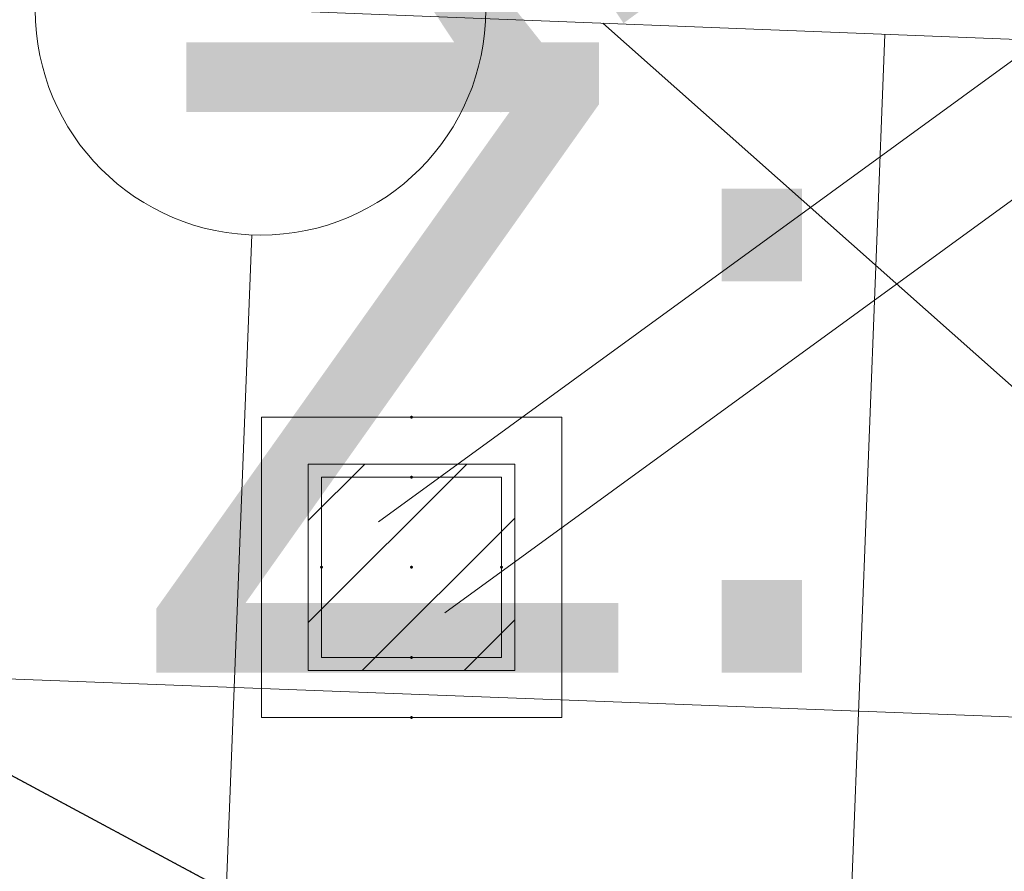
# Model space of a CAD drawing. Header units: feet. Extents: x 2433273 to 2447442, y 555003 to 575201.
# Tile 124 of 226: x 2446020 to 2446031, y 557976 to 557986. Entities that reach past the tile are written whole.
import ezdxf
from ezdxf.enums import TextEntityAlignment as Align

# ---------------------------------------------------------------- set-up
doc = ezdxf.new("R2010")
doc.units = ezdxf.units.FT
doc.header["$LTSCALE"] = 50
doc.header["$MEASUREMENT"] = 0
for name, pattern in [('cl50', [100, 7.5, -7.5, 70, -7.5, 7.5]), ('DGN Style 1', [291.026069, 0.484236, -290.541832]), ('DGN Style 2', [484.236387, 290.541832, -193.694555]), ('DGN Style 3', [677.930942, 484.236387, -193.694555]), ('DGN Style 4', [775.262456, 387.38911, -193.694555, 0.484236, -193.694555]), ('DGN Style 5', [338.965471, 145.270916, -193.694555]), ('DGN Style 6', [921.017609, 0.484236, -193.694555, 338.965471, -193.694555, 0.484236, -193.694555]), ('DGN Style 7', [968.472775, 435.812749, -193.694555, 145.270916, -193.694555]), ('drainage01', [1.6, 0.85, -0.75])]:
    doc.linetypes.add(name, pattern=pattern)
for name, color, linetype, lineweight in [('DR_P_Text', 7, 'Continuous', 13), ('DR_X_Cells', 151, 'DGN Style 2', 0), ('DR_X_Cells (Construction)', 151, 'DGN Style 2', 0), ('DR_X_Storm_Sewer', 151, 'DGN Style 5', 0), ('GE_P_CL_50', 7, 'cl50', 13), ('GE_P_Driveway_CL', 7, 'DGN Style 7', 13), ('GK_Drainage_Nodes (Construction)', 7, 'Continuous', 53), ('PV_P_EOP', 7, 'Continuous', 30), ('PV_X_EOP', 7, 'DGN Style 3', 0), ('SV_X_Text', 7, 'Continuous', 0), ('UT_X_Gas', 2, 'Continuous', 0)]:
    doc.layers.add(name, color=color, linetype=linetype, lineweight=lineweight)
doc.styles.add('Slanted-Normal LS 0.50', font='font31.shx', dxfattribs={"height": 0.14})

# ---------------------------------------------------------------- blocks, each defined once
blk = doc.blocks.new('CB22B-X_6')
at = {"layer": 'DR_X_Cells', "color": 151, "linetype": 'Continuous', "lineweight": 0}
for p, q in [((-1.146, -0.613), (0.613, 1.146)), ((-1.146, 0.518), (-0.518, 1.146)), ((-0.547, -1.146), (1.146, 0.547)), ((0.584, -1.146), (1.146, -0.584))]:
    blk.add_line(p, q, dxfattribs=at)
at = {"layer": 'DR_X_Cells', "color": 151, "linetype": 'drainage01', "lineweight": 0}
blk.add_lwpolyline([(-1.667, 1.667), (1.667, 1.667), (1.667, -1.667), (-1.667, -1.667), (-1.667, 1.667)], close=True, dxfattribs=at)
at = {"layer": 'DR_X_Cells', "color": 151, "linetype": 'Continuous', "lineweight": 0, "flags": 128}
blk.add_lwpolyline([(-1.146, 1.146), (1.146, 1.146), (1.146, -1.146), (-1.146, -1.146), (-1.146, 1.146)], close=True, dxfattribs=at)
at = {"layer": 'DR_X_Cells (Construction)', "color": 20, "linetype": 'drainage01', "lineweight": 0}
blk.add_lwpolyline([(-1, 1), (1, 1), (1, -1), (-1, -1), (-1, 1)], close=True, dxfattribs=at)
at = {"layer": 'GK_Drainage_Nodes (Construction)', "color": 21, "linetype": 'DGN Style 2', "lineweight": 53}
blk.add_point((0, 1.667), dxfattribs=at)
at = {"layer": 'GK_Drainage_Nodes (Construction)', "color": 61, "linetype": 'DGN Style 6', "lineweight": 53}
for p in [(0, 1), (-1, 0), (1, 0), (0, -1)]:
    blk.add_point(p, dxfattribs=at)
at = {"layer": 'GK_Drainage_Nodes (Construction)', "color": 151, "linetype": 'DGN Style 7', "lineweight": 53}
blk.add_point((0, 0), dxfattribs=at)
at = {"layer": 'GK_Drainage_Nodes (Construction)', "color": 21, "linetype": 'DGN Style 5', "lineweight": 53}
blk.add_point((0, 0), dxfattribs=at)
at = {"layer": 'GK_Drainage_Nodes (Construction)', "color": 40, "linetype": 'DGN Style 4', "lineweight": 53}
blk.add_point((0, 0), dxfattribs=at)
at = {"layer": 'GK_Drainage_Nodes (Construction)', "color": 223, "linetype": 'DGN Style 1', "lineweight": 53}
blk.add_point((0, -1.667), dxfattribs=at)

msp = doc.modelspace()

# ---------------------------------------------------------------- linework, layer by layer
at = {"layer": 'DR_X_Storm_Sewer'}
for p, q in [((2446024.171, 557980.088), (2446042.1, 557993.141)), ((2446024.907, 557979.078), (2446042.836, 557992.13))]:
    msp.add_line(p, q, dxfattribs=at)
at = {"layer": 'GE_P_CL_50'}
msp.add_line((2446090.916, 557983.117), (2446022.862, 557985.771), dxfattribs=at)
at = {"layer": 'GE_P_CL_50', "linetype": 'Continuous'}
msp.add_line((2446022.765, 557983.273), (2446016.081, 557811.899), dxfattribs=at)
msp.add_circle((2446022.862, 557985.771), 2.5, dxfattribs=at)
at = {"layer": 'GE_P_Driveway_CL'}
for p, q in [((2446026.661, 557985.623), (2446078.207, 557939.879)), ((2446027.71, 557932.109), (2446029.793, 557985.5))]:
    msp.add_line(p, q, dxfattribs=at)
at = {"layer": 'PV_P_EOP'}
msp.add_line((2446005.069, 557985.336), (2446023.438, 557975.479), dxfattribs=at)
at = {"layer": 'PV_X_EOP'}
msp.add_open_spline([(2446063.698, 557946.635), (2446065.813, 557949.54), (2446067.927, 557952.444), (2446070.042, 557955.349), (2446060.906, 557963.556), (2446051.771, 557971.762), (2446042.635, 557979.969), (2446033.977, 557984.507), (2446025.32, 557989.045), (2446016.662, 557993.583), (2446014.222, 557994.861), (2446012.893, 557997.975), (2446010.21, 557998.746), (2446003.773, 558000.596), (2445997.205, 558001.189), (2445990.629, 558001.838), (2445977.612, 558003.124), (2445964.594, 558004.409), (2445951.577, 558005.695), (2445933.79, 558007.386), (2445916.004, 558009.078), (2445898.217, 558010.769), (2445880.036, 558012.059), (2445861.854, 558013.348), (2445843.673, 558014.637), (2445836.022, 558014.816), (2445828.37, 558014.994), (2445820.719, 558015.172), (2445817.881, 558015.238), (2445815.176, 558016.233), (2445812.57, 558017.641), (2445809.783, 558019.146), (2445807.668, 558021.086), (2445805.347, 558023.186), (2445803.404, 558024.944), (2445800.413, 558026.404), (2445800.351, 558028.945), (2445800.085, 558039.825), (2445799.819, 558050.706), (2445799.553, 558061.586)], degree=3, knots=[0, 0, 0, 0, 0.125, 0.125, 0.125, 0.25, 0.25, 0.25, 0.325849, 0.325849, 0.325849, 0.347224, 0.347224, 0.347224, 0.398499, 0.398499, 0.398499, 0.5, 0.5, 0.5, 0.625, 0.625, 0.625, 0.75, 0.75, 0.75, 0.820991, 0.820991, 0.820991, 0.847318, 0.847318, 0.847318, 0.875474, 0.875474, 0.875474, 0.899046, 0.899046, 0.899046, 1, 1, 1, 1], dxfattribs=at)
msp.add_rational_spline([(2446023.438, 557975.479), (2446017.315, 557978.764), (2446011.192, 557982.05), (2446005.069, 557985.336), (2445987.29, 557989.555), (2445969.151, 557991.76), (2445950.879, 557991.922), (2445932.85, 557992.774), (2445914.822, 557993.626), (2445896.793, 557994.478), (2445879.12, 557995.232), (2445861.446, 557995.987), (2445843.773, 557996.742), (2445836.122, 557997.186), (2445828.471, 557997.631), (2445820.82, 557998.076), (2445820.855, 557996.462), (2445820.889, 557994.848), (2445820.924, 557993.234), (2445817.381, 557993.316), (2445813.838, 557993.398), (2445810.295, 557993.48), (2445808.865, 557993.514), (2445807.536, 557993.037), (2445806.301, 557991.913), (2445803.821, 557989.657), (2445802.523, 557987.057), (2445802.492, 557984.186), (2445802.387, 557974.387), (2445802.283, 557964.588), (2445802.178, 557954.79)], [1, 1, 1, 1, 0.99581841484, 0.99581841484, 1, 1, 1, 1, 1, 1, 1, 1, 1, 1, 1, 1, 1, 1, 1, 1, 1, 1, 1, 1, 1, 1, 1, 1, 1], degree=3, knots=[0, 0, 0, 0, 0.25, 0.25, 0.25, 0.5, 0.5, 0.5, 0.5625, 0.5625, 0.5625, 0.625, 0.625, 0.625, 0.6875, 0.6875, 0.6875, 0.75, 0.75, 0.75, 0.800211, 0.800211, 0.800211, 0.820474, 0.820474, 0.820474, 0.861163, 0.861163, 0.861163, 1, 1, 1, 1], dxfattribs=at)
at = {"layer": 'UT_X_Gas'}
msp.add_line((2445450.689, 557999.95), (2446053.498, 557977.076), dxfattribs=at)

# ---------------------------------------------------------------- block references
at = {"layer": 'DR_X_Cells', "color": 151, "linetype": 'Continuous', "lineweight": 0}
msp.add_blockref('CB22B-X_6', (2446024.539, 557979.583), dxfattribs=at)

# ---------------------------------------------------------------- texts
at = {"layer": 'DR_P_Text', "style": 'Slanted-Normal LS 0.50'}
msp.add_text('15"', height=7, rotation=216.0546, dxfattribs=at).set_placement((2446036.31, 557992.481), align=Align.TOP_LEFT)
at = {"layer": 'SV_X_Text', "insert": (2446021.408, 558037.923), "char_height": 7, "attachment_point": 1, "line_spacing_factor": 0.9, "style": 'Slanted-Normal LS 0.50'}
msp.add_mtext('Control Point #4\\P5/8" x 30" rebar (set)\\Pw/cap stamped "GPD"\\PN: 558005.642\\PE: 2445991.255\\PZ: 878.131', dxfattribs=at)

doc.saveas('drawing.dxf')
